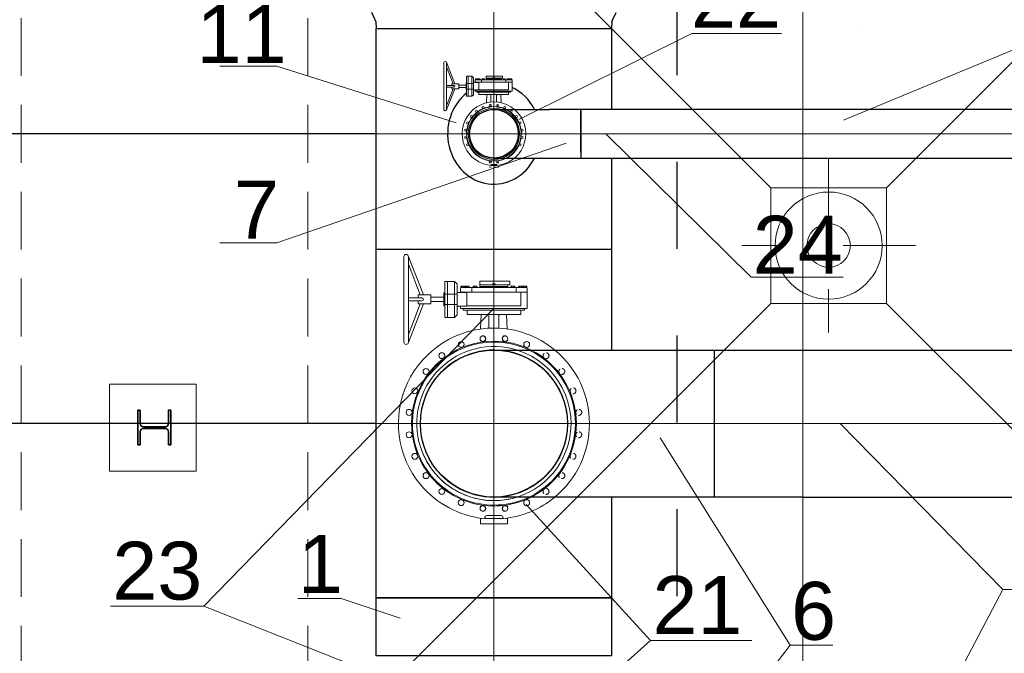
# Model space of a CAD drawing. Header units: millimetres. Extents: x -3176 to 162662, y -36434 to 57907.
# Tile 106 of 155: x 109540 to 112942, y 22696 to 24885. Entities that reach past the tile are written whole.
import ezdxf

# ---------------------------------------------------------------- set-up
doc = ezdxf.new("R2010")
doc.units = ezdxf.units.MM
for name, pattern in [('1-Sheet - 32170-CIV-6170-DW-2035-015-01 - RZUTY$0$A_Dash_3_0mm', [60, 30, -30]), ('1-Sheet - 32170-CIV-6170-DW-2035-015-01 - RZUTY$0$A_Dash_Dot_2_5mm_Axis', [45, 25, -10, 0, -10]), ('1-Sheet - 32170-CIV-6170-DW-2035-015-01 - RZUTY$0$A_Hidden_2_0mm', [30, 20, -10]), ('CENTER', [2, 1.25, -0.25, 0.25, -0.25]), ('DASHED', [0.75, 0.5, -0.25]), ('HIDDEN', [0.125, 0.085, -0.04])]:
    doc.linetypes.add(name, pattern=pattern)
doc.layers.get('0').update_dxf_attribs({"lineweight": 5})
for name, color, linetype, lineweight in [('!UG_kształtki', 10, 'Continuous', 30), ('!UG_Pomocnicza', 7, 'Continuous', 5), ('!UG_wymiary', 7, 'Continuous', 5), ('1-Sheet - 32170-CIV-6170-DW-2035-015-01 - RZUTY$0$_UG_Urządzenia', 8, 'Continuous', 0), ('1-Sheet - 32170-CIV-6170-DW-2035-015-01 - RZUTY$0$A-COLS', 8, 'Continuous', 0), ('1-Sheet - 32170-CIV-6170-DW-2035-015-01 - RZUTY$0$A-DETL', 8, 'Continuous', 0), ('1-Sheet - 32170-CIV-6170-DW-2035-015-01 - RZUTY$0$A-FLOR', 8, 'Continuous', 0), ('1-Sheet - 32170-CIV-6170-DW-2035-015-01 - RZUTY$0$G-ANNO-SYMB', 8, 'Continuous', 0), ('1-Sheet - 32170-CIV-6170-DW-2035-015-01 - RZUTY$0$Zastawki i wpusty_dxf _2_', 8, 'Continuous', 0), ('G-ANNO-SYMB', 111, 'DASHED', 9)]:
    doc.layers.add(name, color=color, linetype=linetype, lineweight=lineweight)
doc.layers.add('!UG_tekst', color=7, linetype='Continuous')
doc.styles.get("Standard").update_dxf_attribs({"font": 'arial.ttf'})
doc.dimstyles.get("Standard").update_dxf_attribs({"dimtxt": 100, "dimasz": 100, "dimexe": 0.18, "dimexo": 2, "dimgap": 0.09, "dimtad": 1, "dimdec": 0, "dimzin": 0, "dimdsep": 46, "dimtxsty": 'Standard', "dimblk": 'OBLIQUE', "dimcen": 0, "dimdle": 0.5, "dimclrd": 256, "dimclrt": 256, "dimadec": 0, "dimazin": 0, "dimtfac": 1, "dimtdec": 0, "dimtofl": 0, "dimtmove": 1, "dimatfit": 3, "dimldrblk": 'OBLIQUE', "dimfxl": 1, "dimtfillclr": 256, "dimtolj": 1, "dimtzin": 0, "dimlwd": -1, "dimarcsym": 0})

# ---------------------------------------------------------------- blocks, each defined once
blk = doc.blocks.new('1-Sheet - 32170-CIV-6170-DW-2035-015-01 - RZUTY$0$Zastawki i wpusty_dxf_Wpust żel_ 40x40cm-989291-B2_100_AG_PARTER_00 - Dep_PW')
at = {"layer": '1-Sheet - 32170-CIV-6170-DW-2035-015-01 - RZUTY$0$_UG_Urządzenia', "color": 7, "lineweight": 9, "flags": 128}
blk.add_lwpolyline([(-20, 20), (20, 20), (20, -20), (-20, -20)], close=True, dxfattribs=at)
at = {"layer": '1-Sheet - 32170-CIV-6170-DW-2035-015-01 - RZUTY$0$_UG_Urządzenia', "color": 7, "lineweight": 9}
for radius in [18.5, 7.5]:
    blk.add_circle((0, 0), radius, dxfattribs=at)
blk = doc.blocks.new('1-Sheet - 32170-CIV-6170-DW-2035-015-01 - RZUTY')
at = {"layer": '1-Sheet - 32170-CIV-6170-DW-2035-015-01 - RZUTY$0$A-COLS', "lineweight": 35}
for p, q in [((7546.49, -185), (7545.69, -185)), ((7545.69, -185), (7545.69, -197)), ((7546.49, -189.55), (7546.49, -185)), ((7557.09, -185), (7556.29, -185)), ((7556.29, -185), (7556.29, -189.55)), ((7557.09, -197), (7557.09, -185)), ((7546.49, -197), (7546.49, -192.45)), ((7555.09, -190.75), (7547.69, -190.75)), ((7547.69, -191.25), (7555.09, -191.25)), ((7556.29, -192.45), (7556.29, -197)), ((7545.69, -197), (7546.49, -197)), ((7556.29, -197), (7557.09, -197))]:
    blk.add_line(p, q, dxfattribs=at)
for centre, start, end in [((7547.69, -189.55), 180, 270), ((7555.09, -189.55), 270, 0), ((7547.69, -192.45), 90, 180), ((7555.09, -192.45), 0, 90)]:
    blk.add_arc(centre, 1.2, start, end, dxfattribs=at)
at = {"layer": '1-Sheet - 32170-CIV-6170-DW-2035-015-01 - RZUTY$0$A-DETL', "linetype": '1-Sheet - 32170-CIV-6170-DW-2035-015-01 - RZUTY$0$A_Hidden_2_0mm'}
for p, q in [((7505.37, 130.5), (7505.37, -499.5)), ((7604.39, 130.5), (7604.39, -508.3))]:
    blk.add_line(p, q, dxfattribs=at)
at = {"layer": '1-Sheet - 32170-CIV-6170-DW-2035-015-01 - RZUTY$0$A-DETL', "linetype": '1-Sheet - 32170-CIV-6170-DW-2035-015-01 - RZUTY$0$A_Dash_Dot_2_5mm_Axis'}
for p, q in [((7784.38, -98.12), (7784.38, -158.12)), ((7814.38, -128.12), (7754.38, -128.12))]:
    blk.add_line(p, q, dxfattribs=at)
at = {"layer": '1-Sheet - 32170-CIV-6170-DW-2035-015-01 - RZUTY$0$A-FLOR'}
for p, q in [((7504.38, 151.88), (7764.38, -108.12)), ((7804.38, -108.12), (7924.38, 11.88)), ((7764.38, -108.12), (7804.38, -108.12)), ((7764.38, -148.12), (7764.38, -108.12)), ((7804.38, -108.12), (7804.38, -148.12)), ((7764.38, -148.12), (7504.38, -408.12)), ((7804.38, -148.12), (7764.38, -148.12)), ((7924.38, -268.12), (7804.38, -148.12)), ((7535.89, -176), (7535.89, -206)), ((7565.89, -176), (7535.89, -176)), ((7565.89, -206), (7565.89, -176)), ((7535.89, -206), (7565.89, -206))]:
    blk.add_line(p, q, dxfattribs=at)
at = {"layer": '1-Sheet - 32170-CIV-6170-DW-2035-015-01 - RZUTY$0$G-ANNO-SYMB', "linetype": '1-Sheet - 32170-CIV-6170-DW-2035-015-01 - RZUTY$0$A_Dash_3_0mm', "lineweight": 25}
blk.add_line((7731.88, 680.8), (7731.88, -872.88), dxfattribs=at)
blk.add_line((7731.88, 680.8), (7731.88, -872.88), dxfattribs=at)
at = {"layer": '1-Sheet - 32170-CIV-6170-DW-2035-015-01 - RZUTY$0$Zastawki i wpusty_dxf _2_', "color": 7}
blk.add_blockref('1-Sheet - 32170-CIV-6170-DW-2035-015-01 - RZUTY$0$Zastawki i wpusty_dxf_Wpust żel_ 40x40cm-989291-B2_100_AG_PARTER_00 - Dep_PW', (7784.38, -128.12), dxfattribs=at)
blk = doc.blocks.new('_OBLIQUE')
at = {"color": 0, "linetype": 'ByBlock'}
blk.add_line((-0.5, -0.5), (0.5, 0.5), dxfattribs=at)
blk = doc.blocks.new('*D29')
at = {"layer": '!UG_Pomocnicza', "color": 0, "lineweight": -2, "transparency": 16777216}
for p, q in [((110676.8, 25057.6), (107083.6, 25057.6)), ((109011.3, 24490.7), (107083.6, 24490.7))]:
    blk.add_line(p, q, dxfattribs=at)
at = {"layer": '!UG_Pomocnicza', "transparency": 16777216}
blk.add_line((107083.8, 25058.1), (107083.8, 24490.2), dxfattribs=at)
at = {"layer": 'Defpoints', "color": 0, "transparency": 16777216}
for p in [(110678.8, 25057.6), (107083.8, 24490.7), (109013.3, 24490.7)]:
    blk.add_point(p, dxfattribs=at)
at = {"layer": '!UG_Pomocnicza', "transparency": 16777216, "xscale": 100, "yscale": 100, "zscale": 100}
for p, rotation in [((107083.8, 25057.6), 90), ((107083.8, 24490.7), 270)]:
    blk.add_blockref('_OBLIQUE', p, dxfattribs=dict(at, rotation=rotation))
at = {"layer": '!UG_Pomocnicza', "transparency": 16777216, "insert": (107032.6, 24774.2), "char_height": 100, "attachment_point": 5, "rotation": 90}
blk.add_mtext('\\A1;567', dxfattribs=at)
blk = doc.blocks.new('*D30')
at = {"layer": '!UG_Pomocnicza', "color": 0, "lineweight": -2, "transparency": 16777216}
for p, q in [((110770.3, 24490.7), (107083.6, 24490.7)), ((108996, 23489.7), (107083.6, 23489.7))]:
    blk.add_line(p, q, dxfattribs=at)
at = {"layer": '!UG_Pomocnicza', "transparency": 16777216}
blk.add_line((107083.8, 24491.2), (107083.8, 23489.2), dxfattribs=at)
at = {"layer": 'Defpoints', "color": 0, "transparency": 16777216}
for p in [(110772.3, 24490.7), (107083.8, 23489.7), (108998, 23489.7)]:
    blk.add_point(p, dxfattribs=at)
at = {"layer": '!UG_Pomocnicza', "transparency": 16777216, "xscale": 100, "yscale": 100, "zscale": 100}
for p, rotation in [((107083.8, 24490.7), 90), ((107083.8, 23489.7), 270)]:
    blk.add_blockref('_OBLIQUE', p, dxfattribs=dict(at, rotation=rotation))
at = {"layer": '!UG_Pomocnicza', "transparency": 16777216, "insert": (107032.6, 23990.2), "char_height": 100, "attachment_point": 5, "rotation": 90}
blk.add_mtext('\\A1;1001', dxfattribs=at)
blk = doc.blocks.new('*D31')
at = {"layer": '!UG_Pomocnicza', "color": 0, "lineweight": -2, "transparency": 16777216}
for p, q in [((110770.3, 23489.7), (107083.6, 23489.7)), ((108900.9, 22085.7), (107083.6, 22085.7))]:
    blk.add_line(p, q, dxfattribs=at)
at = {"layer": '!UG_Pomocnicza', "transparency": 16777216}
blk.add_line((107083.8, 23490.2), (107083.8, 22085.2), dxfattribs=at)
at = {"layer": 'Defpoints', "color": 0, "transparency": 16777216}
for p in [(110772.3, 23489.7), (107083.8, 22085.7), (108902.9, 22085.7)]:
    blk.add_point(p, dxfattribs=at)
at = {"layer": '!UG_Pomocnicza', "transparency": 16777216, "xscale": 100, "yscale": 100, "zscale": 100}
for p, rotation in [((107083.8, 23489.7), 90), ((107083.8, 22085.7), 270)]:
    blk.add_blockref('_OBLIQUE', p, dxfattribs=dict(at, rotation=rotation))
at = {"layer": '!UG_Pomocnicza', "transparency": 16777216, "insert": (107032.6, 22787.7), "char_height": 100, "attachment_point": 5, "rotation": 90}
blk.add_mtext('\\A1;1404', dxfattribs=at)
blk = doc.blocks.new('*D53')
at = {"layer": '!UG_Pomocnicza', "color": 0, "lineweight": -2, "transparency": 16777216}
for p, q in [((111693.3, 26798.7), (113456.1, 26798.7)), ((113458, 24574.3), (113456.1, 24574.3))]:
    blk.add_line(p, q, dxfattribs=at)
at = {"layer": '!UG_Pomocnicza', "transparency": 16777216}
blk.add_line((113456, 24573.8), (113456, 26799.2), dxfattribs=at)
at = {"layer": 'Defpoints', "color": 0, "transparency": 16777216}
for p in [(111691.3, 26798.7), (113456, 26798.7), (113456, 24574.3)]:
    blk.add_point(p, dxfattribs=at)
at = {"layer": '!UG_Pomocnicza', "transparency": 16777216, "xscale": 100, "yscale": 100, "zscale": 100}
for p, rotation in [((113456, 26798.7), 90), ((113456, 24574.3), 270)]:
    blk.add_blockref('_OBLIQUE', p, dxfattribs=dict(at, rotation=rotation))
at = {"layer": '!UG_Pomocnicza', "transparency": 16777216, "insert": (113405.7, 25686.5), "char_height": 100, "attachment_point": 5, "rotation": 90}
blk.add_mtext('\\A1;2224', dxfattribs=at)

msp = doc.modelspace()

# ---------------------------------------------------------------- linework, layer by layer
at = {"layer": '!UG_kształtki'}
for p, q in [((110771.09, 24879.07), (110756.51, 24909.78)), ((110771.09, 24879.07), (110756.51, 24909.78)), ((111586.41, 24879.07), (111601, 24909.78)), ((111586.41, 24879.07), (111601, 24909.78)), ((110772.25, 24690.67), (110772.25, 24854.63)), ((111585.25, 24854.63), (111585.25, 24574.82)), ((111585.25, 24854.63), (111585.25, 24754.63)), ((110772.25, 24091.65), (110772.25, 24754.63)), ((111178.75, 24574.82), (111369.25, 24574.82)), ((111649.07, 24574.82), (111369.25, 24574.82)), ((111478.75, 24427.08), (111478.75, 24574.82)), ((111478.75, 24574.82), (111478.75, 24406.52)), ((111940.75, 24574.82), (111649.07, 24574.82)), ((113535.25, 24574.82), (111940.75, 24574.82)), ((111178.75, 24406.52), (111369.25, 24406.52)), ((111369.25, 24406.52), (111638.52, 24406.52)), ((111585.25, 24406.52), (111585.25, 24091.65)), ((111638.52, 24406.52), (111929.05, 24406.52)), ((111929.05, 24406.52), (113535.25, 24406.52)), ((111178.75, 23743.65), (111940.75, 23743.65)), ((111940.75, 23743.65), (113535.25, 23743.65)), ((111940.75, 23235.65), (111940.75, 23743.65)), ((112245.8, 23235.65), (111178.75, 23235.65)), ((112245.8, 23235.65), (113535.25, 23235.65))]:
    msp.add_line(p, q, dxfattribs=at)
at = {"layer": '!UG_kształtki', "lineweight": 5}
for p, q in [((110772.25, 24854.63), (111585.25, 24854.63)), ((110772.25, 24854.63), (111585.25, 24854.63)), ((110772.25, 24754.63), (110772.25, 24854.63)), ((110772.25, 24854.63), (111585.25, 24854.63)), ((110772.25, 24854.63), (111585.25, 24854.63)), ((111006.03, 24736.59), (111006.03, 24573.15)), ((111043.38, 24663.47), (111014.34, 24738.15)), ((111014.63, 24736.59), (111014.63, 24573.15)), ((111037.47, 24663.47), (111014.63, 24722.21)), ((111082.41, 24666.74), (111082.41, 24660.89)), ((111082.41, 24666.74), (111082.41, 24643)), ((111083.45, 24667.77), (111083.45, 24667.77)), ((111084.48, 24621.5), (111084.48, 24688.25)), ((111084.48, 24664.65), (111107.7, 24664.65)), ((111085.51, 24689.28), (111102.89, 24689.28)), ((111089.64, 24620.46), (111089.64, 24689.28)), ((111102.89, 24689.28), (111107.7, 24684.46)), ((111102.89, 24620.46), (111102.89, 24689.28)), ((111107.7, 24684.46), (111107.7, 24625.28)), ((111126.63, 24667.77), (111111.49, 24667.77)), ((111114.41, 24667.77), (111114.41, 24675.86)), ((111241.72, 24668.98), (111114.41, 24668.98)), ((111115.12, 24677.58), (111115.12, 24679.92)), ((111241.02, 24677.58), (111115.12, 24677.58)), ((111118.89, 24680.16), (111116.06, 24680.16)), ((111117, 24677.58), (111117, 24679.92)), ((111118.89, 24680.16), (111121.71, 24680.16)), ((111120.77, 24677.58), (111120.77, 24679.92)), ((111122.65, 24677.58), (111122.65, 24679.92)), ((111123.55, 24677.58), (111123.55, 24679.92)), ((111127.32, 24680.16), (111124.49, 24680.16)), ((111125.43, 24677.58), (111125.43, 24679.92)), ((111126.63, 24641.97), (111126.63, 24668.98)), ((111127.32, 24680.16), (111130.14, 24680.16)), ((111129.2, 24677.58), (111129.2, 24679.92)), ((111131.08, 24677.58), (111131.08, 24679.92)), ((111135.92, 24668.98), (111135.92, 24675.86)), ((111138.17, 24677.58), (111138.17, 24679.92)), ((111141.94, 24680.16), (111139.11, 24680.16)), ((111140.06, 24677.58), (111140.06, 24679.92)), ((111141.94, 24680.16), (111144.77, 24680.16)), ((111143.82, 24677.58), (111143.82, 24679.92)), ((111145.71, 24677.58), (111145.71, 24679.92)), ((111151.4, 24682.74), (111151.4, 24689.62)), ((111151.4, 24689.62), (111208.17, 24689.62)), ((111151.4, 24682.74), (111151.4, 24679.61)), ((111151.4, 24682.74), (111208.17, 24682.74)), ((111151.4, 24679.61), (111204.73, 24679.61)), ((111156.22, 24679.61), (111155.7, 24679.09)), ((111155.7, 24679.09), (111155.7, 24677.58)), ((111200.43, 24679.09), (111155.7, 24679.09)), ((111175.49, 24682.74), (111175.49, 24684.41)), ((111178.07, 24684.56), (111176.13, 24684.56)), ((111176.78, 24682.74), (111176.78, 24684.41)), ((111178.07, 24684.56), (111180, 24684.56)), ((111179.36, 24682.74), (111179.36, 24684.41)), ((111180.65, 24682.74), (111180.65, 24684.41)), ((111199.92, 24679.61), (111200.43, 24679.09)), ((111200.43, 24679.09), (111200.43, 24677.58)), ((111204.73, 24679.61), (111204.73, 24682.74)), ((111208.17, 24682.74), (111208.17, 24689.62)), ((111210.43, 24677.58), (111210.43, 24679.92)), ((111214.19, 24680.16), (111211.37, 24680.16)), ((111212.31, 24677.58), (111212.31, 24679.92)), ((111214.19, 24680.16), (111217.02, 24680.16)), ((111216.08, 24677.58), (111216.08, 24679.92)), ((111217.96, 24677.58), (111217.96, 24679.92)), ((111220.22, 24668.98), (111220.22, 24675.86)), ((111225.05, 24677.58), (111225.05, 24679.92)), ((111228.82, 24680.16), (111225.99, 24680.16)), ((111226.93, 24677.58), (111226.93, 24679.92)), ((111228.82, 24680.16), (111231.64, 24680.16)), ((111229.51, 24642.83), (111229.51, 24668.98)), ((111230.7, 24677.58), (111230.7, 24679.92)), ((111232.59, 24677.58), (111232.59, 24679.92)), ((111233.48, 24677.58), (111233.48, 24679.92)), ((111237.25, 24680.16), (111234.42, 24680.16)), ((111235.36, 24677.58), (111235.36, 24679.92)), ((111237.25, 24680.16), (111240.07, 24680.16)), ((111239.13, 24677.58), (111239.13, 24679.92)), ((111241.02, 24677.58), (111241.02, 24679.92)), ((111241.72, 24637.67), (111241.72, 24675.86)), ((111040.42, 24657.62), (111014.63, 24657.62)), ((111040.42, 24652.12), (111014.63, 24652.12)), ((111043.38, 24646.27), (111014.63, 24573.15)), ((111037.47, 24646.27), (111014.63, 24587.54)), ((111033.55, 24663.47), (111033.55, 24657.62)), ((111057.64, 24663.47), (111033.55, 24663.47)), ((111033.55, 24652.12), (111033.55, 24646.27)), ((111057.64, 24646.27), (111033.55, 24646.27)), ((111057.64, 24663.47), (111057.64, 24646.27)), ((111082.41, 24659.17), (111057.64, 24659.17)), ((111057.64, 24650.57), (111082.41, 24650.57)), ((111083.45, 24641.97), (111083.45, 24641.97)), ((111084.48, 24645.09), (111107.7, 24645.09)), ((111126.63, 24641.97), (111111.49, 24641.97)), ((111114.41, 24637.67), (111114.41, 24641.97)), ((111114.41, 24637.67), (111241.72, 24637.67)), ((111119.57, 24634.57), (111119.57, 24637.67)), ((111236.56, 24634.57), (111119.57, 24634.57)), ((111126.63, 24642.83), (111229.51, 24642.83)), ((111126.8, 24634.57), (111229.33, 24634.57)), ((111126.8, 24634.57), (111126.8, 24625.97)), ((111229.33, 24634.57), (111229.33, 24625.97)), ((111236.56, 24634.57), (111236.56, 24637.67)), ((111085.51, 24620.46), (111102.89, 24620.46)), ((111107.7, 24625.28), (111102.89, 24620.46)), ((111126.8, 24625.97), (111229.33, 24625.97)), ((111153.98, 24625.97), (111152.71, 24597.42)), ((111168.6, 24623.9), (111168.6, 24601.95)), ((111187.53, 24623.9), (111187.53, 24601.95)), ((111202.15, 24625.97), (111203.65, 24597.69)), ((111478.75, 24427.08), (111478.75, 24574.82)), ((111585.25, 24091.65), (110772.25, 24091.65)), ((110867.47, 24066.46), (110867.47, 23770.74)), ((110935.05, 23934.16), (110882.5, 24069.28)), ((110883.03, 24066.46), (110883.03, 23770.74)), ((110924.36, 23934.16), (110883.03, 24040.44)), ((111009.41, 23858.21), (111009.41, 23978.99)), ((111011.28, 23980.86), (111042.72, 23980.86)), ((111018.75, 23856.34), (111018.75, 23980.86)), ((111042.72, 23980.86), (111051.44, 23972.14)), ((111042.72, 23856.34), (111042.72, 23980.86)), ((111051.44, 23972.14), (111051.44, 23865.06)), ((111063.58, 23941.95), (111063.58, 23956.58)), ((111064.85, 23959.69), (111064.85, 23963.92)), ((111292.65, 23959.69), (111064.85, 23959.69)), ((111071.67, 23964.36), (111066.56, 23964.36)), ((111068.26, 23959.69), (111068.26, 23963.92)), ((111071.67, 23964.36), (111076.78, 23964.36)), ((111075.08, 23959.69), (111075.08, 23963.92)), ((111078.49, 23959.69), (111078.49, 23963.92)), ((111080.11, 23959.69), (111080.11, 23963.92)), ((111086.92, 23964.36), (111081.81, 23964.36)), ((111083.51, 23959.69), (111083.51, 23963.92)), ((111086.92, 23964.36), (111092.04, 23964.36)), ((111090.33, 23959.69), (111090.33, 23963.92)), ((111093.74, 23959.69), (111093.74, 23963.92)), ((111102.49, 23944.12), (111102.49, 23956.58)), ((111106.57, 23959.69), (111106.57, 23963.92)), ((111113.38, 23964.36), (111108.27, 23964.36)), ((111109.97, 23959.69), (111109.97, 23963.92)), ((111113.38, 23964.36), (111118.5, 23964.36)), ((111116.79, 23959.69), (111116.79, 23963.92)), ((111120.2, 23959.69), (111120.2, 23963.92)), ((111130.5, 23969.03), (111130.5, 23981.48)), ((111130.5, 23981.48), (111233.23, 23981.48)), ((111130.5, 23969.03), (111130.5, 23963.36)), ((111130.5, 23969.03), (111233.23, 23969.03)), ((111130.5, 23963.36), (111227, 23963.36)), ((111139.22, 23963.36), (111138.28, 23962.43)), ((111138.28, 23962.43), (111138.28, 23959.69)), ((111219.22, 23962.43), (111138.28, 23962.43)), ((111174.08, 23969.03), (111174.08, 23972.04)), ((111178.75, 23972.33), (111175.25, 23972.33)), ((111176.42, 23969.03), (111176.42, 23972.04)), ((111178.75, 23972.33), (111182.25, 23972.33)), ((111181.09, 23969.03), (111181.09, 23972.04)), ((111183.42, 23969.03), (111183.42, 23972.04)), ((111218.29, 23963.36), (111219.22, 23962.43)), ((111219.22, 23962.43), (111219.22, 23959.69)), ((111227, 23963.36), (111227, 23969.03)), ((111233.23, 23969.03), (111233.23, 23981.48)), ((111237.3, 23959.69), (111237.3, 23963.92)), ((111244.12, 23964.36), (111239.01, 23964.36)), ((111240.71, 23959.69), (111240.71, 23963.92)), ((111244.12, 23964.36), (111249.23, 23964.36)), ((111247.53, 23959.69), (111247.53, 23963.92)), ((111250.94, 23959.69), (111250.94, 23963.92)), ((111255.02, 23944.12), (111255.02, 23956.58)), ((111263.76, 23959.69), (111263.76, 23963.92)), ((111270.58, 23964.36), (111265.47, 23964.36)), ((111267.17, 23959.69), (111267.17, 23963.92)), ((111270.58, 23964.36), (111275.69, 23964.36)), ((111273.99, 23959.69), (111273.99, 23963.92)), ((111277.4, 23959.69), (111277.4, 23963.92)), ((111279.01, 23959.69), (111279.01, 23963.92)), ((111285.83, 23964.36), (111280.72, 23964.36)), ((111282.42, 23959.69), (111282.42, 23963.92)), ((111285.83, 23964.36), (111290.94, 23964.36)), ((111289.24, 23959.69), (111289.24, 23963.92)), ((111292.65, 23959.69), (111292.65, 23963.92)), ((111293.93, 23887.47), (111293.93, 23956.58)), ((110929.7, 23923.58), (110883.03, 23923.58)), ((110917.27, 23934.16), (110917.27, 23923.58)), ((110960.85, 23934.16), (110917.27, 23934.16)), ((110960.85, 23934.16), (110960.85, 23903.04)), ((111005.68, 23926.38), (110960.85, 23926.38)), ((111005.68, 23940.08), (111005.68, 23929.49)), ((111005.68, 23940.08), (111005.68, 23897.12)), ((111007.54, 23941.95), (111007.54, 23941.95)), ((111009.41, 23936.29), (111051.44, 23936.29)), ((111085.68, 23941.95), (111058.28, 23941.95)), ((111293.93, 23944.12), (111063.58, 23944.12)), ((111085.68, 23895.25), (111085.68, 23944.12)), ((111271.82, 23896.81), (111271.82, 23944.12)), ((110935.05, 23903.04), (110882.5, 23767.92)), ((110929.7, 23913.62), (110883.03, 23913.62)), ((110924.36, 23903.04), (110883.03, 23796.76)), ((110917.27, 23913.62), (110917.27, 23903.04)), ((110960.85, 23903.04), (110917.27, 23903.04)), ((110960.85, 23910.82), (111005.68, 23910.82)), ((111007.54, 23895.25), (111007.54, 23895.25)), ((111009.41, 23900.9), (111051.44, 23900.9)), ((111085.68, 23895.25), (111058.28, 23895.25)), ((111063.58, 23887.47), (111063.58, 23895.25)), ((111063.58, 23887.47), (111293.93, 23887.47)), ((111072.91, 23881.87), (111072.91, 23887.47)), ((111085.68, 23896.81), (111271.82, 23896.81)), ((111284.59, 23881.87), (111284.59, 23887.47)), ((111011.28, 23856.34), (111042.72, 23856.34)), ((111051.44, 23865.06), (111042.72, 23856.34)), ((111284.59, 23881.87), (111072.91, 23881.87)), ((111085.99, 23881.87), (111271.51, 23881.87)), ((111085.99, 23881.87), (111085.99, 23866.3)), ((111085.99, 23866.3), (111271.51, 23866.3)), ((111135.17, 23866.3), (111132.45, 23816.35)), ((111161.63, 23862.57), (111161.63, 23822.85)), ((111195.87, 23862.57), (111195.87, 23822.85)), ((111222.33, 23866.3), (111225.05, 23816.35)), ((111271.51, 23881.87), (111271.51, 23866.3)), ((111132.06, 23162.18), (111132.06, 23163.01)), ((111225.44, 23162.18), (111225.44, 23163.01))]:
    msp.add_line(p, q, dxfattribs=at)
at = {"layer": '!UG_kształtki', "linetype": 'HIDDEN', "lineweight": 5, "ltscale": 200}
for p, q in [((111194.3, 24375.4), (111163.2, 24375.4)), ((111189.53, 24381.62), (111167.97, 24381.62)), ((111167.97, 24381.62), (111189.53, 24381.62)), ((111170.46, 24384.93), (111187.04, 24384.93))]:
    msp.add_line(p, q, dxfattribs=at)
at = {"layer": '!UG_kształtki', "lineweight": 5, "ltscale": 200}
for p, q in [((111153.85, 23172.14), (111203.65, 23172.14)), ((111132.06, 23162.18), (111132.06, 23163.01)), ((111132.06, 23143.5), (111132.06, 23162.18)), ((111132.06, 23162.18), (111138.29, 23162.18)), ((111138.29, 23162.18), (111132.06, 23162.18)), ((111225.44, 23143.5), (111132.06, 23143.5)), ((111211.12, 23162.18), (111146.38, 23162.18)), ((111146.38, 23162.18), (111211.12, 23162.18)), ((111219.21, 23162.18), (111225.44, 23162.18)), ((111225.44, 23162.18), (111219.21, 23162.18)), ((111225.44, 23162.18), (111225.44, 23163.01)), ((111225.44, 23162.18), (111225.44, 23143.5))]:
    msp.add_line(p, q, dxfattribs=at)
at = {"layer": '!UG_kształtki', "linetype": 'CENTER', "lineweight": 0}
for points in [[(111178.75, 26901.3), (111178.75, 19263.04), (111178.75, 19263.04), (111178.75, 19263.04)], [(110616.9, 23489.65), (112245.8, 23489.65), (113694.37, 23489.65), (113694.37, 23489.65)]]:
    msp.add_lwpolyline(points, dxfattribs=at)
at = {"layer": '!UG_kształtki'}
for points in [[(110771.09, 24879.07), (110772.25, 24854.63)], [(110771.09, 24879.07), (110772.25, 24854.63)], [(111586.41, 24879.07), (111585.25, 24854.63)], [(111586.41, 24879.07), (111585.25, 24854.63)], [(110772.25, 24854.63), (111585.25, 24854.63)], [(110772.25, 24854.63), (111585.25, 24854.63)], [(111585.25, 23235.65), (111585.25, 22887.65), (110772.25, 22887.65), (110772.25, 24091.65), (111585.25, 24091.65), (111585.25, 23743.65)]]:
    msp.add_lwpolyline(points, dxfattribs=at)
at = {"layer": '!UG_kształtki', "linetype": 'CENTER', "lineweight": 5}
msp.add_lwpolyline([(110617.94, 24490.67), (112111.07, 24490.67), (113735.25, 24490.67), (113735.25, 24490.67)], dxfattribs=at)
at = {"layer": '!UG_kształtki'}
msp.add_lwpolyline([(110772.25, 22887.65), (111585.25, 22887.65), (111585.25, 22687.65), (110772.25, 22687.65)], close=True, dxfattribs=at)
at = {"layer": '!UG_kształtki', "lineweight": 5}
for centre, radius in [((111178.75, 24490.67), 84.86), ((111178.75, 24490.67), 84.59), ((111178.75, 24490.67), 84.59), ((111178.75, 24490.67), 84.59), ((111178.75, 24490.67), 84.15), ((111118.8, 24568.8), 3.42), ((111141.06, 24581.65), 3.42), ((111165.9, 24588.31), 3.11), ((111191.6, 24588.31), 3.11), ((111216.44, 24581.65), 3.42), ((111238.7, 24568.8), 3.42), ((111087.77, 24528.36), 3.42), ((111100.62, 24550.62), 3.42), ((111256.88, 24550.62), 3.42), ((111269.73, 24528.36), 3.42), ((111081.11, 24503.52), 3.42), ((111276.39, 24503.52), 3.42), ((111081.11, 24477.82), 3.42), ((111276.39, 24477.82), 3.42), ((111087.77, 24452.98), 3.42), ((111269.73, 24452.98), 3.42), ((111140.15, 23782.84), 9.34), ((111217.35, 23782.84), 9.34), ((111065.58, 23762.86), 10.27), ((111291.92, 23762.86), 10.27), ((110998.73, 23724.26), 10.27), ((110944.14, 23669.67), 10.27), ((110905.54, 23602.82), 10.27), ((110885.56, 23528.25), 10.27), ((110885.56, 23451.05), 10.27), ((110905.54, 23376.48), 10.27)]:
    msp.add_circle(centre, radius, dxfattribs=at)
at = {"layer": '!UG_kształtki'}
for centre, radius in [((111178.75, 24490.67), 84.15), ((111178.75, 23489.65), 254)]:
    msp.add_circle(centre, radius, dxfattribs=at)
at = {"layer": '!UG_kształtki', "linetype": 'HIDDEN', "lineweight": 5, "ltscale": 200}
for centre, radius in [((111165.9, 24393.03), 3.11), ((111191.6, 24393.03), 3.11), ((111358.77, 23724.26), 10.27), ((111413.36, 23669.67), 10.27), ((111451.96, 23602.82), 10.27), ((111471.94, 23528.25), 10.27), ((111471.94, 23451.05), 10.27), ((111451.96, 23376.48), 10.27), ((111413.36, 23309.63), 10.27), ((111358.77, 23255.04), 10.27)]:
    msp.add_circle(centre, radius, dxfattribs=at)
at = {"layer": '!UG_kształtki', "lineweight": 5, "ltscale": 200}
for centre, radius in [((110944.14, 23309.63), 10.27), ((110998.73, 23255.04), 10.27), ((111065.58, 23216.44), 10.27), ((111140.15, 23196.46), 9.34), ((111217.35, 23196.46), 9.34), ((111291.92, 23216.44), 10.27)]:
    msp.add_circle(centre, radius, dxfattribs=at)
at = {"layer": '!UG_kształtki', "lineweight": 5}
for centre, radius, start, end in [((111010.33, 24736.59), 4.3, 0, 180), ((111083.45, 24666.74), 1.03, 90, 180), ((111083.45, 24668.81), 1.03, 270, 0), ((111085.51, 24688.25), 1.03, 90, 180), ((111111.49, 24671.56), 3.78, 180, 270), ((111116.13, 24675.86), 1.72, 90, 180), ((111137.64, 24675.86), 1.72, 90, 180), ((111218.5, 24675.86), 1.72, 0, 90), ((111240, 24675.86), 1.72, 0, 90), ((111083.45, 24643), 1.03, 180, 270), ((111083.45, 24640.94), 1.03, 0, 90), ((111111.49, 24638.18), 3.78, 90, 180), ((111178.75, 24490.67), 109.88, 90, 219.66502), ((111085.51, 24621.5), 1.03, 180, 270), ((111166.54, 24623.9), 2.06, 360, 90), ((111166.54, 24601.95), 2.06, 273.58165, 0), ((111178.75, 24490.67), 109.88, 320.33498, 90), ((111189.59, 24623.9), 2.06, 89.99999, 180), ((111189.53, 24602.03), 2, 182.12478, 268.51674), ((111010.33, 24574.86), 4.63, 201.67533, 338.32467), ((111178.75, 24490.67), 94.85, 333.09752, 206.90248), ((111178.75, 24490.67), 93.81, 334.3734, 205.6266), ((111178.75, 24490.67), 88.69, 342.49478, 197.50522), ((111178.75, 24490.67), 88.69, 342.49478, 197.50522), ((111165.9, 24588.31), 3.42, 204.13419, 111.51835), ((111191.6, 24588.31), 3.42, 68.48165, 335.86581), ((110875.25, 24066.46), 7.78, 0, 180), ((111011.28, 23978.99), 1.87, 90, 180), ((111066.69, 23956.58), 3.11, 90, 180), ((111105.6, 23956.58), 3.11, 90, 180), ((111251.9, 23956.58), 3.11, 0, 90), ((111290.81, 23956.58), 3.11, 0, 90), ((111007.54, 23940.08), 1.87, 90, 180), ((111007.54, 23943.81), 1.87, 270, 0), ((111058.28, 23948.79), 6.85, 180, 270), ((111007.54, 23897.12), 1.87, 180, 270), ((111007.54, 23893.39), 1.87, 0, 90), ((111058.28, 23888.4), 6.85, 90, 180), ((111011.28, 23858.21), 1.87, 180, 270), ((111157.89, 23862.57), 3.74, 360, 90), ((111199.61, 23862.57), 3.74, 89.99999, 180), ((111178.75, 23489.65), 329.96, 90, 219.66502), ((111157.89, 23822.85), 3.74, 273.58165, 0), ((111178.75, 23489.65), 329.96, 50.33498, 90), ((111199.61, 23822.85), 3.74, 180, 266.41835), ((111140.15, 23782.84), 10.27, 204.13419, 111.51835), ((111217.35, 23782.84), 10.27, 68.48165, 335.86581), ((110875.25, 23770.74), 7.78, 180, 0), ((111178.75, 23489.65), 284.82, 63.09752, 206.90248), ((111178.75, 23489.65), 281.71, 64.3734, 205.6266), ((111178.75, 23489.65), 266.33, 72.49478, 197.50522), ((111178.75, 23489.65), 266.33, 72.49478, 197.50522), ((111178.75, 23489.65), 254.83, 85.36572, 274.63428), ((111178.75, 23489.65), 254, 90, 270), ((111178.75, 23489.65), 254, 90, 270), ((111178.75, 23489.65), 254, 90, 270)]:
    msp.add_arc(centre, radius, start, end, dxfattribs=at)
at = {"layer": '!UG_kształtki', "lineweight": 5, "ltscale": 200}
for centre, radius, start, end in [((111178.75, 24490.67), 88.69, 197.50522, 342.49478), ((111178.75, 24490.67), 88.69, 197.50522, 342.49478), ((111178.75, 24490.67), 93.81, 205.6266, 334.3734), ((111178.75, 24490.67), 94.85, 206.90248, 333.09752), ((111178.75, 24490.67), 109.88, 219.66502, 264.24004), ((111165.9, 24393.03), 3.42, 248.48165, 155.86581), ((111191.6, 24393.03), 3.42, 24.13419, 291.51835), ((111178.75, 24490.67), 109.88, 275.75996, 320.33498), ((111166.31, 24382.86), 2.07, 312.91138, 0), ((111170.46, 24382.86), 2.07, 90, 180), ((111187.04, 24382.86), 2.07, 0, 90), ((111191.19, 24382.86), 2.07, 180, 227.08862), ((111178.75, 23489.65), 254.83, 274.63428, 85.36572), ((111178.75, 23489.65), 266.33, 342.49478, 72.49478), ((111178.75, 23489.65), 281.71, 295.6266, 64.3734), ((111178.75, 23489.65), 284.82, 296.90248, 63.09752), ((111178.75, 23489.65), 329.96, 309.66502, 50.33498), ((111178.75, 23489.65), 266.33, 197.50522, 342.49478), ((111178.75, 23489.65), 266.33, 197.50522, 287.50522), ((111178.75, 23489.65), 281.71, 205.6266, 295.6266), ((111178.75, 23489.65), 284.82, 206.90248, 296.90248), ((111178.75, 23489.65), 329.96, 219.66502, 264.24004), ((111178.75, 23489.65), 329.96, 275.75996, 309.66502), ((111140.15, 23196.46), 10.27, 248.48165, 155.86581), ((111217.35, 23196.46), 10.27, 24.13419, 291.51835), ((111153.85, 23165.92), 6.23, 90, 180), ((111203.65, 23165.92), 6.23, 0, 90), ((111141.4, 23165.92), 6.23, 312.91138, 0), ((111216.1, 23165.92), 6.23, 180, 227.08862)]:
    msp.add_arc(centre, radius, start, end, dxfattribs=at)
at = {"layer": '!UG_kształtki', "lineweight": 5}
for centre, major_axis, ratio, start_param, end_param in [((111116.06, 24679.66), (1.1, 0), 0.456621, 0.5498197, 2.591773), ((111118.89, 24678.5), (3.63, 0), 0.456621, 1.0247789, 2.1168137), ((111121.71, 24679.66), (1.1, 0), 0.456621, 0.5498197, 2.591773), ((111124.49, 24679.66), (1.1, 0), 0.456621, 0.5498197, 2.591773), ((111127.32, 24678.5), (3.63, 0), 0.456621, 1.0247789, 2.1168137), ((111130.14, 24679.66), (1.1, 0), 0.456621, 0.5498197, 2.591773), ((111139.11, 24679.66), (1.1, 0), 0.456621, 0.5498197, 2.591773), ((111141.94, 24678.5), (3.63, 0), 0.456621, 1.0247789, 2.1168137), ((111144.77, 24679.66), (1.1, 0), 0.456621, 0.5498197, 2.591773), ((111176.13, 24684.24), (0.757, 0), 0.4333333, 0.5498197, 2.591773), ((111178.07, 24683.49), (2.48, 0), 0.4333333, 1.0247789, 2.1168137), ((111180, 24684.24), (0.757, 0), 0.4333333, 0.5498197, 2.591773), ((111066.56, 23963.45), (2, 0), 0.456621, 0.5498197, 2.591773), ((111071.67, 23961.36), (6.56, 0), 0.456621, 1.0247789, 2.1168137), ((111076.78, 23963.45), (2, 0), 0.456621, 0.5498197, 2.591773), ((111081.81, 23963.45), (2, 0), 0.456621, 0.5498197, 2.591773), ((111086.92, 23961.36), (6.56, 0), 0.456621, 1.0247789, 2.1168137), ((111092.04, 23963.45), (2, 0), 0.456621, 0.5498197, 2.591773), ((111108.27, 23963.45), (2, 0), 0.456621, 0.5498197, 2.591773), ((111113.38, 23961.36), (6.56, 0), 0.456621, 1.0247789, 2.1168137), ((111118.5, 23963.45), (2, 0), 0.456621, 0.5498197, 2.591773), ((111175.25, 23971.73), (1.37, 0), 0.4333333, 0.5498197, 2.591773), ((111178.75, 23970.38), (4.5, 0), 0.4333333, 1.0247789, 2.1168137), ((111182.25, 23971.73), (1.37, 0), 0.4333333, 0.5498197, 2.591773)]:
    msp.add_ellipse(centre, major_axis=major_axis, ratio=ratio, start_param=start_param, end_param=end_param, dxfattribs=at)
at = {"layer": '!UG_kształtki', "lineweight": 5, "extrusion": (0, 0, -1)}
for centre, major_axis, ratio, start_param, end_param in [((111211.37, 24679.66), (-1.1, 0), 0.456621, 0.5498197, 2.591773), ((111214.19, 24678.5), (-3.63, 0), 0.456621, 1.0247789, 2.1168137), ((111217.02, 24679.66), (-1.1, 0), 0.456621, 0.5498197, 2.591773), ((111225.99, 24679.66), (-1.1, 0), 0.456621, 0.5498197, 2.591773), ((111228.82, 24678.5), (-3.63, 0), 0.456621, 1.0247789, 2.1168137), ((111231.64, 24679.66), (-1.1, 0), 0.456621, 0.5498197, 2.591773), ((111234.42, 24679.66), (-1.1, 0), 0.456621, 0.5498197, 2.591773), ((111237.25, 24678.5), (-3.63, 0), 0.456621, 1.0247789, 2.1168137), ((111240.07, 24679.66), (-1.1, 0), 0.456621, 0.5498197, 2.591773), ((111040.42, 24654.87), (-2.95, 0), 0.9320047, 1.5707963, 4.712389), ((111239.01, 23963.45), (-2, 0), 0.456621, 0.5498197, 2.591773), ((111244.12, 23961.36), (-6.56, 0), 0.456621, 1.0247789, 2.1168137), ((111249.23, 23963.45), (-2, 0), 0.456621, 0.5498197, 2.591773), ((111265.47, 23963.45), (-2, 0), 0.456621, 0.5498197, 2.591773), ((111270.58, 23961.36), (-6.56, 0), 0.456621, 1.0247789, 2.1168137), ((111275.69, 23963.45), (-2, 0), 0.456621, 0.5498197, 2.591773), ((111280.72, 23963.45), (-2, 0), 0.456621, 0.5498197, 2.591773), ((111285.83, 23961.36), (-6.56, 0), 0.456621, 1.0247789, 2.1168137), ((111290.94, 23963.45), (-2, 0), 0.456621, 0.5498197, 2.591773), ((110929.7, 23918.6), (-5.34, 0), 0.9320047, 1.5707963, 4.712389)]:
    msp.add_ellipse(centre, major_axis=major_axis, ratio=ratio, start_param=start_param, end_param=end_param, dxfattribs=at)
at = {"layer": '!UG_kształtki'}
for start_param, end_param in [(3.7716672, 7.3496709), (8.3582924, 9.0202707)]:
    msp.add_ellipse((111178.75, 24490.67), major_axis=(0, -174.15), ratio=0.9187482, start_param=start_param, end_param=end_param, dxfattribs=at)
at = {"layer": '!UG_wymiary'}
for p, q in [((112386.46, 24537.89), (113217.32, 24881.96)), ((112442.6, 24868.67), (112442.6, 24868.67)), ((111264.74, 24539.7), (111862.98, 24836.58)), ((111862.98, 24836.58), (112172.25, 24836.58)), ((110231.32, 24724.55), (110428.4, 24724.55)), ((111048.32, 24528.5), (110428.4, 24724.55)), ((111565.47, 24490.64), (112067.43, 23995.69)), ((111427.85, 24458.06), (110428.75, 24114.1)), ((110231.67, 24114.1), (110428.75, 24114.1)), ((112385.29, 23995.69), (112067.43, 23995.69)), ((110176.81, 22858.75), (111178.75, 23887.47)), ((112373.84, 23490.67, 0), (112936.52, 22916.11)), ((111752.86, 23440.08), (112202.42, 22724.57)), ((111720, 22740), (111290, 23210)), ((112936.52, 22916.11), (112536.85, 22157.68)), ((113091.4, 22916.11), (112936.52, 22916.11)), ((110501.31, 22885.64), (110651.46, 22885.64)), ((110854.31, 22817.96), (110651.46, 22885.64)), ((109853.68, 22858.75), (110176.81, 22858.75)), ((110176.81, 22858.75), (111178.75, 22462.3)), ((111720, 22740), (111291.92, 22358.86)), ((111720, 22740), (112070.1, 22740)), ((111710, 22085.65), (112202.42, 22724.57)), ((112202.42, 22724.57), (112350, 22724.57))]:
    msp.add_line(p, q, dxfattribs=at)
at = {"layer": 'G-ANNO-SYMB', "color": 18, "true_color": 0x000000}
msp.add_line((112245.8, 32193.6), (112245.8, 16656.81), dxfattribs=at)

# ---------------------------------------------------------------- block references
at = {"xscale": 10, "yscale": 10, "zscale": 10}
msp.add_blockref('1-Sheet - 32170-CIV-6170-DW-2035-015-01 - RZUTY', (34491.45, 25385.65), dxfattribs=at)

# ---------------------------------------------------------------- texts
at = {"layer": '!UG_tekst', "lineweight": 20}
for s, p in [('22', (111859.9, 24856.89)), ('11', (110151.41, 24735.24)), ('7', (110280.65, 24128.94)), ('24', (112073, 24007.39)), ('1', (110501.31, 22904.75)), ('23', (109860.18, 22881.48)), ('21', (111726.49, 22762.73)), ('6', (112205.47, 22742.73))]:
    msp.add_text(s, height=200, dxfattribs=at).set_placement(p)

# ---------------------------------------------------------------- dimensions: what is measured, and where the dimension line sits
at = {"layer": '!UG_Pomocnicza'}
for base, p1, p2, picture, middle in [((113455.95, 26798.67), (113455.95, 24574.32), (111691.25, 26798.67), '*D53', (113405.66, 25686.49)), ((107083.77, 24490.67), (110678.75, 25057.63), (109013.27, 24490.67), '*D29', (107032.63, 24774.15)), ((107083.77, 23489.65), (110772.25, 24490.67), (108998.04, 23489.65), '*D30', (107032.63, 23990.16)), ((107083.77, 22085.65), (110772.25, 23489.65), (108902.85, 22085.65), '*D31', (107032.63, 22787.65))]:
    dim = msp.add_linear_dim(base=base, p1=p1, p2=p2, angle=90, dimstyle='Standard', dxfattribs=at)
    dim.commit()
    dim.dimension.update_dxf_attribs({"geometry": picture, "text_midpoint": middle})

doc.saveas('drawing.dxf')
